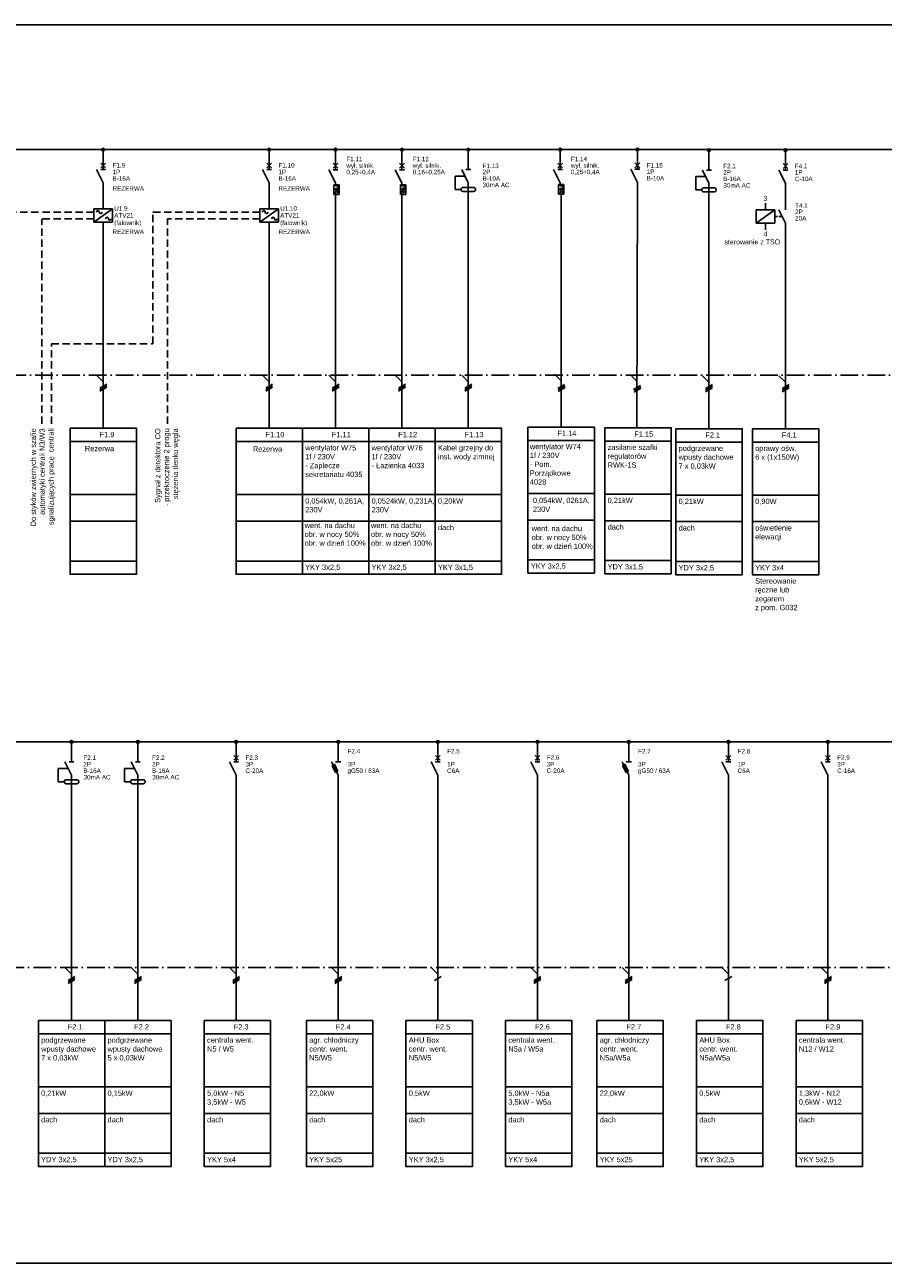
# Model space of a CAD drawing. Header units: centimetres. Extents: x -4250 to -484, y 169 to 6592.
# Tile 130 of 178: x -2131 to -1840, y 5296 to 5716. Entities that reach past the tile are written whole.
import ezdxf

# ---------------------------------------------------------------- set-up
doc = ezdxf.new("R2010")
doc.units = ezdxf.units.CM
for name, pattern in [('ACAD_ISO10W100', [18, 12, -3, 0, -3]), ('DASHED', [19.05, 12.7, -6.35]), ('DISCONTINU2', [0.375, 0.25, -0.125])]:
    doc.linetypes.add(name, pattern=pattern)
doc.layers.add('1', color=7, linetype='Continuous')
doc.styles.add('ARIAL', font='arial.ttf')

msp = doc.modelspace()

# ---------------------------------------------------------------- linework, layer by layer
msp.add_line((-2478.7835, 5716.3289), (-1172.7846, 5716.3289))
at = {"linetype": 'DISCONTINU2', "ltscale": 10}
for p, q in [((-2125.5479, 5581.0077), (-2125.5479, 5650.4837)), ((-2087.8168, 5608.147), (-2087.8168, 5652.7337)), ((-2082.9536, 5581.0077), (-2082.9536, 5650.4837)), ((-2122.2378, 5581.0077), (-2122.2378, 5608.147))]:
    msp.add_line(p, q, dxfattribs=at)
for points in [[(-2107.823, 5652.7337), (-2139.2036, 5652.7337)], [(-2107.823, 5650.4837), (-2125.5479, 5650.4837)], [(-2051.573, 5652.7337), (-2087.8168, 5652.7337)], [(-2051.573, 5650.4837), (-2082.9536, 5650.4837)], [(-2122.2378, 5608.147), (-2087.8168, 5608.147)]]:
    msp.add_lwpolyline(points, dxfattribs=at)
at = {"linetype": 'ACAD_ISO10W100', "ltscale": 0.5}
for points in [[(-2391.643, 5597.4828), (-1531.8304, 5597.4828)], [(-2383.1778, 5396.625), (-1946.0024, 5396.625)], [(-1946.0024, 5396.625), (-1448.3151, 5396.625)]]:
    msp.add_lwpolyline(points, dxfattribs=at)
at = {"color": 4}
for points in [[(-2115.923, 5579.4738), (-2093.423, 5579.4738), (-2093.423, 5574.9738), (-2115.923, 5574.9738), (-2115.923, 5579.4738)], [(-2059.673, 5579.4738), (-2037.173, 5579.4738), (-2037.173, 5574.9738), (-2059.673, 5574.9738), (-2059.673, 5579.4738)], [(-1910.595, 5579.3166), (-1888.095, 5579.3166), (-1888.095, 5574.8166), (-1910.595, 5574.8166), (-1910.595, 5579.3166)], [(-1884.6358, 5579.3166), (-1862.1358, 5579.3166), (-1862.1358, 5574.8166), (-1884.6358, 5574.8166), (-1884.6358, 5579.3166)], [(-2115.923, 5574.9738), (-2093.423, 5574.9738), (-2093.423, 5556.9738), (-2115.923, 5556.9738), (-2115.923, 5574.9738)], [(-2059.673, 5574.9738), (-2037.173, 5574.9738), (-2037.173, 5556.9738), (-2059.673, 5556.9738), (-2059.673, 5574.9738)], [(-1910.595, 5574.8166), (-1888.095, 5574.8166), (-1888.095, 5556.8166), (-1910.595, 5556.8166), (-1910.595, 5574.8166)], [(-1884.6358, 5574.8166), (-1862.1358, 5574.8166), (-1862.1358, 5556.8166), (-1884.6358, 5556.8166), (-1884.6358, 5574.8166)], [(-2115.923, 5556.9738), (-2093.423, 5556.9738), (-2093.423, 5547.9738), (-2115.923, 5547.9738), (-2115.923, 5556.9738)], [(-2059.673, 5556.9738), (-2037.173, 5556.9738), (-2037.173, 5547.9738), (-2059.673, 5547.9738), (-2059.673, 5556.9738)], [(-1910.595, 5556.8166), (-1888.095, 5556.8166), (-1888.095, 5547.8166), (-1910.595, 5547.8166), (-1910.595, 5556.8166)], [(-1884.6358, 5556.8166), (-1862.1358, 5556.8166), (-1862.1358, 5547.8166), (-1884.6358, 5547.8166), (-1884.6358, 5556.8166)], [(-2115.923, 5547.9738), (-2093.423, 5547.9738), (-2093.423, 5534.4738), (-2115.923, 5534.4738), (-2115.923, 5547.9738)], [(-2059.673, 5547.9738), (-2037.173, 5547.9738), (-2037.173, 5534.4738), (-2059.673, 5534.4738), (-2059.673, 5547.9738)], [(-1910.595, 5547.8166), (-1888.095, 5547.8166), (-1888.095, 5534.3166), (-1910.595, 5534.3166), (-1910.595, 5547.8166)], [(-1884.6358, 5547.8166), (-1862.1358, 5547.8166), (-1862.1358, 5534.3166), (-1884.6358, 5534.3166), (-1884.6358, 5547.8166)], [(-2115.923, 5534.4738), (-2093.423, 5534.4738), (-2093.423, 5529.9738), (-2115.923, 5529.9738), (-2115.923, 5534.4738)], [(-2059.673, 5534.4738), (-2037.173, 5534.4738), (-2037.173, 5529.9738), (-2059.673, 5529.9738), (-2059.673, 5534.4738)], [(-1910.595, 5534.3166), (-1888.095, 5534.3166), (-1888.095, 5529.8166), (-1910.595, 5529.8166), (-1910.595, 5534.3166)], [(-1884.6358, 5534.3166), (-1862.1358, 5534.3166), (-1862.1358, 5529.8166), (-1884.6358, 5529.8166), (-1884.6358, 5534.3166)], [(-2126.6778, 5378.616), (-2104.1778, 5378.616), (-2104.1778, 5374.116), (-2126.6778, 5374.116), (-2126.6778, 5378.616)], [(-2104.1778, 5378.616), (-2081.6778, 5378.616), (-2081.6778, 5374.116), (-2104.1778, 5374.116), (-2104.1778, 5378.616)], [(-2070.4278, 5378.616), (-2047.9278, 5378.616), (-2047.9278, 5374.116), (-2070.4278, 5374.116), (-2070.4278, 5378.616)], [(-1968.3077, 5378.616), (-1945.8077, 5378.616), (-1945.8077, 5374.116), (-1968.3077, 5374.116), (-1968.3077, 5378.616)], [(-1869.8306, 5378.616), (-1847.3306, 5378.616), (-1847.3306, 5374.116), (-1869.8306, 5374.116), (-1869.8306, 5378.616)], [(-2126.6778, 5374.116), (-2104.1778, 5374.116), (-2104.1778, 5356.116), (-2126.6778, 5356.116), (-2126.6778, 5374.116)], [(-2104.1778, 5374.116), (-2081.6778, 5374.116), (-2081.6778, 5356.116), (-2104.1778, 5356.116), (-2104.1778, 5374.116)], [(-2070.4278, 5374.116), (-2047.9278, 5374.116), (-2047.9278, 5356.116), (-2070.4278, 5356.116), (-2070.4278, 5374.116)], [(-1968.3077, 5374.116), (-1945.8077, 5374.116), (-1945.8077, 5356.116), (-1968.3077, 5356.116), (-1968.3077, 5374.116)], [(-1869.8306, 5374.116), (-1847.3306, 5374.116), (-1847.3306, 5356.116), (-1869.8306, 5356.116), (-1869.8306, 5374.116)], [(-2126.6778, 5356.116), (-2104.1778, 5356.116), (-2104.1778, 5347.116), (-2126.6778, 5347.116), (-2126.6778, 5356.116)], [(-2104.1778, 5356.116), (-2081.6778, 5356.116), (-2081.6778, 5347.116), (-2104.1778, 5347.116), (-2104.1778, 5356.116)], [(-2070.4278, 5356.116), (-2047.9278, 5356.116), (-2047.9278, 5347.116), (-2070.4278, 5347.116), (-2070.4278, 5356.116)], [(-1968.3077, 5356.116), (-1945.8077, 5356.116), (-1945.8077, 5347.116), (-1968.3077, 5347.116), (-1968.3077, 5356.116)], [(-1869.8306, 5356.116), (-1847.3306, 5356.116), (-1847.3306, 5347.116), (-1869.8306, 5347.116), (-1869.8306, 5356.116)], [(-2126.6778, 5347.116), (-2104.1778, 5347.116), (-2104.1778, 5333.616), (-2126.6778, 5333.616), (-2126.6778, 5347.116)], [(-2104.1778, 5347.116), (-2081.6778, 5347.116), (-2081.6778, 5333.616), (-2104.1778, 5333.616), (-2104.1778, 5347.116)], [(-2070.4278, 5347.116), (-2047.9278, 5347.116), (-2047.9278, 5333.616), (-2070.4278, 5333.616), (-2070.4278, 5347.116)], [(-1968.3077, 5347.116), (-1945.8077, 5347.116), (-1945.8077, 5333.616), (-1968.3077, 5333.616), (-1968.3077, 5347.116)], [(-1869.8306, 5347.116), (-1847.3306, 5347.116), (-1847.3306, 5333.616), (-1869.8306, 5333.616), (-1869.8306, 5347.116)], [(-2126.6778, 5333.616), (-2104.1778, 5333.616), (-2104.1778, 5329.116), (-2126.6778, 5329.116), (-2126.6778, 5333.616)], [(-2104.1778, 5333.616), (-2081.6778, 5333.616), (-2081.6778, 5329.116), (-2104.1778, 5329.116), (-2104.1778, 5333.616)], [(-2070.4278, 5333.616), (-2047.9278, 5333.616), (-2047.9278, 5329.116), (-2070.4278, 5329.116), (-2070.4278, 5333.616)], [(-1968.3077, 5333.616), (-1945.8077, 5333.616), (-1945.8077, 5329.116), (-1968.3077, 5329.116), (-1968.3077, 5333.616)], [(-1869.8306, 5333.616), (-1847.3306, 5333.616), (-1847.3306, 5329.116), (-1869.8306, 5329.116), (-1869.8306, 5333.616)]]:
    msp.add_lwpolyline(points, dxfattribs=at)
at = {"color": 3}
for points in [[(-2037.173, 5579.4738), (-2014.673, 5579.4738), (-2014.673, 5574.9738), (-2037.173, 5574.9738), (-2037.173, 5579.4738)], [(-2014.673, 5579.4738), (-1992.173, 5579.4738), (-1992.173, 5574.9738), (-2014.673, 5574.9738), (-2014.673, 5579.4738)], [(-1960.6971, 5579.8551), (-1938.1971, 5579.8551), (-1938.1971, 5575.3551), (-1960.6971, 5575.3551), (-1960.6971, 5579.8551)], [(-1934.6596, 5579.6414), (-1912.1596, 5579.6414), (-1912.1596, 5575.1414), (-1934.6596, 5575.1414), (-1934.6596, 5579.6414)], [(-2037.173, 5574.9738), (-2014.673, 5574.9738), (-2014.673, 5556.9738), (-2037.173, 5556.9738), (-2037.173, 5574.9738)], [(-2014.673, 5574.9738), (-1992.173, 5574.9738), (-1992.173, 5556.9738), (-2014.673, 5556.9738), (-2014.673, 5574.9738)], [(-1960.6971, 5575.3551), (-1938.1971, 5575.3551), (-1938.1971, 5557.3551), (-1960.6971, 5557.3551), (-1960.6971, 5575.3551)], [(-1934.6596, 5575.1414), (-1912.1596, 5575.1414), (-1912.1596, 5557.1414), (-1934.6596, 5557.1414), (-1934.6596, 5575.1414)], [(-2037.173, 5556.9738), (-2014.673, 5556.9738), (-2014.673, 5547.9738), (-2037.173, 5547.9738), (-2037.173, 5556.9738)], [(-2014.673, 5556.9738), (-1992.173, 5556.9738), (-1992.173, 5547.9738), (-2014.673, 5547.9738), (-2014.673, 5556.9738)], [(-1960.6971, 5557.3551), (-1938.1971, 5557.3551), (-1938.1971, 5548.3551), (-1960.6971, 5548.3551), (-1960.6971, 5557.3551)], [(-1934.6596, 5557.1414), (-1912.1596, 5557.1414), (-1912.1596, 5548.1414), (-1934.6596, 5548.1414), (-1934.6596, 5557.1414)], [(-1960.6971, 5548.3551), (-1938.1971, 5548.3551), (-1938.1971, 5534.8551), (-1960.6971, 5534.8551), (-1960.6971, 5548.3551)], [(-2037.173, 5547.9738), (-2014.673, 5547.9738), (-2014.673, 5534.4738), (-2037.173, 5534.4738), (-2037.173, 5547.9738)], [(-2014.673, 5547.9738), (-1992.173, 5547.9738), (-1992.173, 5534.4738), (-2014.673, 5534.4738), (-2014.673, 5547.9738)], [(-1934.6596, 5548.1414), (-1912.1596, 5548.1414), (-1912.1596, 5534.6414), (-1934.6596, 5534.6414), (-1934.6596, 5548.1414)], [(-2037.173, 5534.4738), (-2014.673, 5534.4738), (-2014.673, 5529.9738), (-2037.173, 5529.9738), (-2037.173, 5534.4738)], [(-2014.673, 5534.4738), (-1992.173, 5534.4738), (-1992.173, 5529.9738), (-2014.673, 5529.9738), (-2014.673, 5534.4738)], [(-1960.6971, 5534.8551), (-1938.1971, 5534.8551), (-1938.1971, 5530.3551), (-1960.6971, 5530.3551), (-1960.6971, 5534.8551)], [(-1934.6596, 5534.6414), (-1912.1596, 5534.6414), (-1912.1596, 5530.1414), (-1934.6596, 5530.1414), (-1934.6596, 5534.6414)]]:
    msp.add_lwpolyline(points, dxfattribs=at)
at = {"color": 1}
for points in [[(-1992.173, 5579.4738), (-1969.673, 5579.4738), (-1969.673, 5574.9738), (-1992.173, 5574.9738), (-1992.173, 5579.4738)], [(-1992.173, 5574.9738), (-1969.673, 5574.9738), (-1969.673, 5556.9738), (-1992.173, 5556.9738), (-1992.173, 5574.9738)], [(-1992.173, 5556.9738), (-1969.673, 5556.9738), (-1969.673, 5547.9738), (-1992.173, 5547.9738), (-1992.173, 5556.9738)], [(-1992.173, 5547.9738), (-1969.673, 5547.9738), (-1969.673, 5534.4738), (-1992.173, 5534.4738), (-1992.173, 5547.9738)], [(-1992.173, 5534.4738), (-1969.673, 5534.4738), (-1969.673, 5529.9738), (-1992.173, 5529.9738), (-1992.173, 5534.4738)], [(-2035.8077, 5378.616), (-2013.3077, 5378.616), (-2013.3077, 5374.116), (-2035.8077, 5374.116), (-2035.8077, 5378.616)], [(-2002.0577, 5378.616), (-1979.5577, 5378.616), (-1979.5577, 5374.116), (-2002.0577, 5374.116), (-2002.0577, 5378.616)], [(-1937.3306, 5378.616), (-1914.8306, 5378.616), (-1914.8306, 5374.116), (-1937.3306, 5374.116), (-1937.3306, 5378.616)], [(-1903.5806, 5378.616), (-1881.0806, 5378.616), (-1881.0806, 5374.116), (-1903.5806, 5374.116), (-1903.5806, 5378.616)], [(-2035.8077, 5374.116), (-2013.3077, 5374.116), (-2013.3077, 5356.116), (-2035.8077, 5356.116), (-2035.8077, 5374.116)], [(-2002.0577, 5374.116), (-1979.5577, 5374.116), (-1979.5577, 5356.116), (-2002.0577, 5356.116), (-2002.0577, 5374.116)], [(-1937.3306, 5374.116), (-1914.8306, 5374.116), (-1914.8306, 5356.116), (-1937.3306, 5356.116), (-1937.3306, 5374.116)], [(-1903.5806, 5374.116), (-1881.0806, 5374.116), (-1881.0806, 5356.116), (-1903.5806, 5356.116), (-1903.5806, 5374.116)], [(-2035.8077, 5356.116), (-2013.3077, 5356.116), (-2013.3077, 5347.116), (-2035.8077, 5347.116), (-2035.8077, 5356.116)], [(-2002.0577, 5356.116), (-1979.5577, 5356.116), (-1979.5577, 5347.116), (-2002.0577, 5347.116), (-2002.0577, 5356.116)], [(-1937.3306, 5356.116), (-1914.8306, 5356.116), (-1914.8306, 5347.116), (-1937.3306, 5347.116), (-1937.3306, 5356.116)], [(-1903.5806, 5356.116), (-1881.0806, 5356.116), (-1881.0806, 5347.116), (-1903.5806, 5347.116), (-1903.5806, 5356.116)], [(-2035.8077, 5347.116), (-2013.3077, 5347.116), (-2013.3077, 5333.616), (-2035.8077, 5333.616), (-2035.8077, 5347.116)], [(-2002.0577, 5347.116), (-1979.5577, 5347.116), (-1979.5577, 5333.616), (-2002.0577, 5333.616), (-2002.0577, 5347.116)], [(-1937.3306, 5347.116), (-1914.8306, 5347.116), (-1914.8306, 5333.616), (-1937.3306, 5333.616), (-1937.3306, 5347.116)], [(-1903.5806, 5347.116), (-1881.0806, 5347.116), (-1881.0806, 5333.616), (-1903.5806, 5333.616), (-1903.5806, 5347.116)], [(-2035.8077, 5333.616), (-2013.3077, 5333.616), (-2013.3077, 5329.116), (-2035.8077, 5329.116), (-2035.8077, 5333.616)], [(-2002.0577, 5333.616), (-1979.5577, 5333.616), (-1979.5577, 5329.116), (-2002.0577, 5329.116), (-2002.0577, 5333.616)], [(-1937.3306, 5333.616), (-1914.8306, 5333.616), (-1914.8306, 5329.116), (-1937.3306, 5329.116), (-1937.3306, 5333.616)], [(-1903.5806, 5333.616), (-1881.0806, 5333.616), (-1881.0806, 5329.116), (-1903.5806, 5329.116), (-1903.5806, 5333.616)]]:
    msp.add_lwpolyline(points, dxfattribs=at)
at = {"layer": '1'}
for p, q in [((-2446.1723, 5673.9828), (-1531.8304, 5673.9828)), ((-1980.923, 5658.2328), (-1980.923, 5579.4738)), ((-1949.4471, 5658.6141), (-1949.4471, 5579.8551)), ((-1899.345, 5658.0756), (-1899.345, 5579.3166)), ((-2107.823, 5653.8587), (-2101.523, 5653.8587)), ((-2107.823, 5653.8587), (-2107.823, 5649.3587)), ((-2101.523, 5653.8587), (-2101.523, 5649.3587)), ((-2051.573, 5653.8587), (-2045.273, 5653.8587)), ((-2051.573, 5653.8587), (-2051.573, 5649.3587)), ((-2045.273, 5653.8587), (-2045.273, 5649.3587)), ((-2025.923, 5655.9378), (-2025.923, 5579.4738)), ((-2003.423, 5655.9378), (-2003.423, 5579.4738)), ((-2107.823, 5649.3587), (-2101.523, 5649.3587)), ((-2104.673, 5649.3587), (-2104.673, 5579.4738)), ((-2051.573, 5649.3587), (-2045.273, 5649.3587)), ((-2048.423, 5649.3587), (-2048.423, 5579.4738)), ((-1873.3858, 5644.5756), (-1873.3858, 5579.3166)), ((-2106.923, 5597.4828), (-2104.673, 5595.2328)), ((-2105.843, 5593.1178), (-2103.503, 5594.4678)), ((-2050.673, 5597.4828), (-2048.423, 5595.2328)), ((-2049.593, 5593.1178), (-2047.253, 5594.4678)), ((-2028.173, 5597.4828), (-2025.923, 5595.2328)), ((-2027.093, 5593.1178), (-2024.753, 5594.4678)), ((-2005.673, 5597.4828), (-2003.423, 5595.2328)), ((-2004.593, 5593.1178), (-2002.253, 5594.4678)), ((-1983.173, 5597.4828), (-1980.923, 5595.2328)), ((-1982.093, 5593.1178), (-1979.753, 5594.4678)), ((-1951.6971, 5597.8641), (-1949.4471, 5595.6141)), ((-1925.9846, 5597.588), (-1923.7346, 5595.338)), ((-1901.595, 5597.3256), (-1899.345, 5595.0756)), ((-1875.6358, 5597.3256), (-1873.3858, 5595.0756)), ((-2105.843, 5592.5778), (-2103.503, 5593.9278)), ((-2105.843, 5592.0378), (-2103.503, 5593.3878)), ((-2049.593, 5592.5778), (-2047.253, 5593.9278)), ((-2049.593, 5592.0378), (-2047.253, 5593.3878)), ((-2027.093, 5592.5778), (-2024.753, 5593.9278)), ((-2027.093, 5592.0378), (-2024.753, 5593.3878)), ((-2004.593, 5592.5778), (-2002.253, 5593.9278)), ((-2004.593, 5592.0378), (-2002.253, 5593.3878)), ((-1982.093, 5592.5778), (-1979.753, 5593.9278)), ((-1982.093, 5592.0378), (-1979.753, 5593.3878)), ((-1950.6171, 5592.9591), (-1948.2771, 5594.3091)), ((-1950.4419, 5592.5201), (-1948.1019, 5593.8701)), ((-1950.4419, 5591.9801), (-1948.1019, 5593.3301)), ((-1924.9046, 5592.683), (-1922.5646, 5594.033)), ((-1924.7294, 5592.244), (-1922.3894, 5593.594)), ((-1924.7294, 5591.704), (-1922.3894, 5593.054)), ((-1900.515, 5592.9606), (-1898.175, 5594.3106)), ((-1900.515, 5592.4206), (-1898.175, 5593.7706)), ((-1900.515, 5591.8806), (-1898.175, 5593.2306)), ((-1874.5558, 5592.9606), (-1872.2158, 5594.3106)), ((-1874.5558, 5592.4206), (-1872.2158, 5593.7706)), ((-1874.5558, 5591.8806), (-1872.2158, 5593.2306)), ((-2441.2205, 5473.125), (-1943.8146, 5473.125)), ((-1943.8146, 5473.125), (-1448.3151, 5473.125)), ((-2115.4278, 5457.375), (-2115.4278, 5378.616)), ((-2092.9278, 5457.375), (-2092.9278, 5378.616)), ((-2059.6278, 5457.375), (-2059.6278, 5378.616)), ((-1957.5077, 5457.375), (-1957.5077, 5378.616)), ((-1859.0306, 5457.375), (-1859.0306, 5378.616)), ((-2117.6778, 5396.625), (-2115.4278, 5394.375)), ((-2116.5978, 5392.26), (-2114.2578, 5393.61)), ((-2116.5978, 5391.72), (-2114.2578, 5393.07)), ((-2095.1778, 5396.625), (-2092.9278, 5394.375)), ((-2094.0978, 5392.26), (-2091.7578, 5393.61)), ((-2094.0978, 5391.72), (-2091.7578, 5393.07)), ((-2061.8778, 5396.625), (-2059.6278, 5394.375)), ((-2060.7978, 5392.26), (-2058.4578, 5393.61)), ((-2060.7978, 5391.72), (-2058.4578, 5393.07)), ((-1959.7577, 5396.625), (-1957.5077, 5394.375)), ((-1958.6777, 5392.26), (-1956.3377, 5393.61)), ((-1958.6777, 5391.72), (-1956.3377, 5393.07)), ((-1861.2806, 5396.625), (-1859.0306, 5394.375)), ((-1860.2006, 5392.26), (-1857.8606, 5393.61)), ((-1860.2006, 5391.72), (-1857.8606, 5393.07)), ((-2116.5978, 5391.18), (-2114.2578, 5392.53)), ((-2094.0978, 5391.18), (-2091.7578, 5392.53)), ((-2060.7978, 5391.18), (-2058.4578, 5392.53)), ((-1958.6777, 5391.18), (-1956.3377, 5392.53)), ((-1860.2006, 5391.18), (-1857.8606, 5392.53)), ((-2478.7835, 5296.3289), (-1172.7846, 5296.3289))]:
    msp.add_line(p, q, dxfattribs=at)
at = {"layer": '1', "color": 3}
for p, q in [((-2104.673, 5673.9828), (-2104.673, 5671.6878)), ((-2104.673, 5671.7328), (-2104.673, 5667.2328)), ((-2048.423, 5673.9828), (-2048.423, 5671.6878)), ((-2048.423, 5671.7328), (-2048.423, 5667.2328)), ((-2025.923, 5673.9828), (-2025.923, 5671.6878)), ((-2025.923, 5671.6878), (-2025.923, 5667.1878)), ((-2003.423, 5673.9828), (-2003.423, 5671.6878)), ((-2003.423, 5671.6878), (-2003.423, 5667.1878)), ((-1949.7937, 5674.0254), (-1949.7937, 5671.7304)), ((-1949.7937, 5671.7304), (-1949.7937, 5667.2304)), ((-1923.6201, 5674.0566), (-1923.6201, 5671.7616)), ((-1923.6201, 5671.8066), (-1923.6201, 5667.3066)), ((-1899.345, 5673.8256), (-1899.345, 5671.5306)), ((-1899.345, 5671.5756), (-1899.345, 5667.0756)), ((-1873.3858, 5673.8256), (-1873.3858, 5671.5306)), ((-1873.3858, 5671.5756), (-1873.3858, 5667.0756)), ((-2104.673, 5662.7328), (-2106.923, 5667.2328)), ((-2105.483, 5667.7728), (-2103.863, 5669.3928)), ((-2103.863, 5667.7728), (-2105.483, 5669.3928)), ((-2103.863, 5667.2328), (-2105.483, 5667.2328)), ((-2048.423, 5662.7328), (-2050.673, 5667.2328)), ((-2047.613, 5667.7728), (-2049.233, 5669.3928)), ((-2049.233, 5667.7728), (-2047.613, 5669.3928)), ((-2047.613, 5667.2328), (-2049.233, 5667.2328)), ((-2025.923, 5662.6878), (-2028.173, 5667.1878)), ((-2026.733, 5667.7278), (-2025.113, 5669.3478)), ((-2025.113, 5667.7278), (-2026.733, 5669.3478)), ((-2025.113, 5667.1878), (-2026.733, 5667.1878)), ((-2003.423, 5662.6878), (-2005.673, 5667.1878)), ((-2002.613, 5667.7278), (-2004.233, 5669.3478)), ((-2004.233, 5667.7278), (-2002.613, 5669.3478)), ((-2002.613, 5667.1878), (-2004.233, 5667.1878)), ((-1949.7937, 5662.7304), (-1952.0437, 5667.2304)), ((-1948.9837, 5667.7704), (-1950.6037, 5669.3904)), ((-1950.6037, 5667.7704), (-1948.9837, 5669.3904)), ((-1948.9837, 5667.2304), (-1950.6037, 5667.2304)), ((-1923.6201, 5662.8066), (-1925.8701, 5667.3066)), ((-1922.8101, 5667.8466), (-1924.4301, 5669.4666)), ((-1924.4301, 5667.8466), (-1922.8101, 5669.4666)), ((-1922.8101, 5667.3066), (-1924.4301, 5667.3066)), ((-1899.345, 5662.5756), (-1901.595, 5667.0756)), ((-1900.155, 5667.0756), (-1898.535, 5667.0756)), ((-1873.3858, 5662.5756), (-1875.6358, 5667.0756)), ((-1872.5758, 5667.6156), (-1874.1958, 5669.2356)), ((-1874.1958, 5667.6156), (-1872.5758, 5669.2356)), ((-1872.5758, 5667.0756), (-1874.1958, 5667.0756)), ((-2104.673, 5662.7328), (-2104.673, 5653.8587)), ((-2048.423, 5662.7328), (-2048.423, 5653.8587)), ((-2026.463, 5662.0578), (-2024.663, 5662.0578)), ((-2026.463, 5662.0578), (-2026.463, 5658.8178)), ((-2025.923, 5662.6878), (-2025.923, 5661.6978)), ((-2025.923, 5661.6978), (-2025.023, 5661.6978)), ((-2025.023, 5661.6978), (-2025.023, 5660.7978)), ((-2024.663, 5662.0578), (-2024.663, 5658.8178)), ((-2003.963, 5662.0578), (-2003.963, 5658.8178)), ((-2003.963, 5662.0578), (-2002.163, 5662.0578)), ((-2003.423, 5662.6878), (-2003.423, 5661.6978)), ((-2003.423, 5661.6978), (-2002.523, 5661.6978)), ((-2002.523, 5661.6978), (-2002.523, 5660.7978)), ((-2002.163, 5662.0578), (-2002.163, 5658.8178)), ((-1950.3337, 5662.1004), (-1948.5337, 5662.1004)), ((-1950.3166, 5662.119), (-1950.3166, 5658.879)), ((-1950.3166, 5662.119), (-1948.5166, 5662.119)), ((-1949.7937, 5662.7304), (-1949.7937, 5661.7404)), ((-1949.7937, 5661.7404), (-1948.8937, 5661.7404)), ((-1948.8937, 5661.7404), (-1948.8937, 5660.8404)), ((-1948.5166, 5662.119), (-1948.5166, 5658.879)), ((-1923.6184, 5662.8208), (-1923.7589, 5579.9545)), ((-1903.845, 5664.8256), (-1903.845, 5660.3256)), ((-1900.47, 5664.8256), (-1903.845, 5664.8256)), ((-1899.345, 5662.5756), (-1899.345, 5658.0756)), ((-1873.3858, 5662.5756), (-1873.3858, 5658.0756)), ((-2026.463, 5660.4378), (-2024.663, 5660.4378)), ((-2026.463, 5658.8178), (-2024.663, 5658.8178)), ((-2026.058, 5659.2678), (-2025.788, 5659.2678)), ((-2025.923, 5660.7978), (-2025.023, 5660.7978)), ((-2025.923, 5660.7978), (-2025.923, 5660.4378)), ((-2025.923, 5659.9878), (-2025.662, 5659.9878)), ((-2025.797, 5659.9878), (-2025.923, 5659.2678)), ((-2025.923, 5658.8178), (-2025.923, 5658.1878)), ((-2025.923, 5658.2328), (-2025.923, 5655.9378)), ((-2025.482, 5659.9878), (-2024.942, 5659.6278)), ((-2024.942, 5659.6278), (-2025.482, 5659.2678)), ((-2003.963, 5660.4378), (-2002.163, 5660.4378)), ((-2003.963, 5658.8178), (-2002.163, 5658.8178)), ((-2003.558, 5659.2678), (-2003.288, 5659.2678)), ((-2003.423, 5660.7978), (-2003.423, 5660.4378)), ((-2003.423, 5660.7978), (-2002.523, 5660.7978)), ((-2003.297, 5659.9878), (-2003.423, 5659.2678)), ((-2003.423, 5659.9878), (-2003.162, 5659.9878)), ((-2003.423, 5658.8178), (-2003.423, 5658.1878)), ((-2003.423, 5658.2328), (-2003.423, 5655.9378)), ((-2002.982, 5659.9878), (-2002.442, 5659.6278)), ((-2002.442, 5659.6278), (-2002.982, 5659.2678)), ((-1950.3337, 5660.4804), (-1948.5337, 5660.4804)), ((-1950.3166, 5658.879), (-1948.5166, 5658.879)), ((-1949.9287, 5659.3104), (-1949.6587, 5659.3104)), ((-1949.7937, 5660.8404), (-1948.8937, 5660.8404)), ((-1949.7937, 5660.8404), (-1949.7937, 5660.4804)), ((-1949.6677, 5660.0304), (-1949.7937, 5659.3104)), ((-1949.7937, 5660.0304), (-1949.5327, 5660.0304)), ((-1949.3527, 5660.0304), (-1948.8127, 5659.6704)), ((-1948.8127, 5659.6704), (-1949.3527, 5659.3104)), ((-1903.845, 5660.3256), (-1901.82, 5660.3256)), ((-1897.545, 5661.0006), (-1901.145, 5661.0006)), ((-1901.145, 5659.6506), (-1897.545, 5659.6506)), ((-2115.4278, 5473.125), (-2115.4278, 5470.83)), ((-2115.4278, 5473.125), (-2115.4278, 5470.83)), ((-2092.9278, 5473.125), (-2092.9278, 5470.83)), ((-2092.9278, 5473.125), (-2092.9278, 5470.83)), ((-2059.6278, 5473.125), (-2059.6278, 5470.83)), ((-1957.5077, 5473.125), (-1957.5077, 5470.83)), ((-1859.0306, 5473.125), (-1859.0306, 5470.83)), ((-2115.4278, 5470.875), (-2115.4278, 5466.375)), ((-2092.9278, 5470.875), (-2092.9278, 5466.375)), ((-2060.4378, 5466.915), (-2058.8178, 5468.535)), ((-2058.8178, 5466.915), (-2060.4378, 5468.535)), ((-2059.6278, 5470.875), (-2059.6278, 5466.375)), ((-1956.6977, 5466.915), (-1958.3177, 5468.535)), ((-1958.3177, 5466.915), (-1956.6977, 5468.535)), ((-1957.5077, 5470.875), (-1957.5077, 5466.375)), ((-1859.8406, 5466.915), (-1858.2206, 5468.535)), ((-1858.2206, 5466.915), (-1859.8406, 5468.535)), ((-1859.0306, 5470.875), (-1859.0306, 5466.375)), ((-2115.4278, 5461.875), (-2117.6778, 5466.375)), ((-2116.2378, 5466.375), (-2114.6178, 5466.375)), ((-2092.9278, 5461.875), (-2095.1778, 5466.375)), ((-2093.7378, 5466.375), (-2092.1178, 5466.375)), ((-2059.6278, 5461.875), (-2061.8778, 5466.375)), ((-2058.8178, 5466.375), (-2060.4378, 5466.375)), ((-1957.5077, 5461.875), (-1959.7577, 5466.375)), ((-1956.6977, 5466.375), (-1958.3177, 5466.375)), ((-1859.0306, 5461.875), (-1861.2806, 5466.375)), ((-1858.2206, 5466.375), (-1859.8406, 5466.375)), ((-2119.9278, 5464.125), (-2119.9278, 5459.625)), ((-2116.5528, 5464.125), (-2119.9278, 5464.125)), ((-2113.6278, 5460.3), (-2117.2278, 5460.3)), ((-2115.4278, 5461.875), (-2115.4278, 5457.375)), ((-2097.4278, 5464.125), (-2097.4278, 5459.625)), ((-2094.0528, 5464.125), (-2097.4278, 5464.125)), ((-2091.1278, 5460.3), (-2094.7278, 5460.3)), ((-2092.9278, 5461.875), (-2092.9278, 5457.375)), ((-2059.6278, 5461.875), (-2059.6278, 5457.375)), ((-1957.5077, 5461.875), (-1957.5077, 5457.375)), ((-1859.0306, 5461.875), (-1859.0306, 5457.375)), ((-2119.9278, 5459.625), (-2117.9028, 5459.625)), ((-2117.2278, 5458.95), (-2113.6278, 5458.95)), ((-2097.4278, 5459.625), (-2095.4028, 5459.625)), ((-2094.7278, 5458.95), (-2091.1278, 5458.95))]:
    msp.add_line(p, q, dxfattribs=at)
at = {"layer": '1', "color": 4}
for p, q in [((-1980.923, 5673.9828), (-1980.923, 5671.6878)), ((-1980.923, 5673.9828), (-1980.923, 5671.6878)), ((-1980.923, 5671.7328), (-1980.923, 5667.2328)), ((-1980.923, 5662.7328), (-1983.173, 5667.2328)), ((-1981.733, 5667.2328), (-1980.113, 5667.2328)), ((-1985.423, 5664.9828), (-1985.423, 5660.4828)), ((-1982.048, 5664.9828), (-1985.423, 5664.9828)), ((-1980.923, 5662.7328), (-1980.923, 5658.2328)), ((-1985.423, 5660.4828), (-1983.398, 5660.4828)), ((-1979.123, 5661.1578), (-1982.723, 5661.1578)), ((-1982.723, 5659.8078), (-1979.123, 5659.8078))]:
    msp.add_line(p, q, dxfattribs=at)
at = {"layer": '1', "color": 2}
msp.add_line((-1873.3858, 5662.5756), (-1873.3858, 5658.0756), dxfattribs=at)
at = {"layer": '1', "color": 42}
for p, q in [((-1873.3858, 5658.0756), (-1873.3858, 5653.5756)), ((-1883.3308, 5653.5756), (-1883.3308, 5649.0756)), ((-1883.3308, 5653.5756), (-1877.0308, 5653.5756)), ((-1880.1808, 5653.5756), (-1880.1808, 5655.8256)), ((-1877.0308, 5653.5756), (-1877.0308, 5649.0756)), ((-1873.3858, 5649.0756), (-1875.6358, 5653.5756)), ((-1883.3308, 5649.0756), (-1877.0308, 5649.0756)), ((-1880.1808, 5649.0756), (-1880.1808, 5646.8256)), ((-1873.3858, 5649.0756), (-1873.3858, 5644.5756))]:
    msp.add_line(p, q, dxfattribs=at)
at = {"layer": '1', "color": 1}
for p, q in [((-2025.0077, 5473.125), (-2025.0077, 5470.83)), ((-1991.2577, 5473.125), (-1991.2577, 5470.83)), ((-1926.5306, 5473.125), (-1926.5306, 5470.83)), ((-1892.7806, 5473.125), (-1892.7806, 5470.83)), ((-2025.0077, 5470.875), (-2025.0077, 5466.375)), ((-1992.0677, 5466.915), (-1990.4477, 5468.535)), ((-1990.4477, 5466.915), (-1992.0677, 5468.535)), ((-1991.2577, 5470.875), (-1991.2577, 5466.375)), ((-1926.5306, 5470.875), (-1926.5306, 5466.375)), ((-1893.5906, 5466.915), (-1891.9706, 5468.535)), ((-1891.9706, 5466.915), (-1893.5906, 5468.535)), ((-1892.7806, 5470.875), (-1892.7806, 5466.375)), ((-2025.0077, 5461.875), (-2027.2577, 5466.375)), ((-2027.1317, 5465.124), (-2026.3307, 5465.529)), ((-2025.9257, 5462.712), (-2027.1317, 5465.124)), ((-2025.1247, 5463.117), (-2026.3307, 5465.529)), ((-2024.1077, 5466.375), (-2025.9077, 5466.375)), ((-1991.2577, 5461.875), (-1993.5077, 5466.375)), ((-1990.4477, 5466.375), (-1992.0677, 5466.375)), ((-1926.5306, 5461.875), (-1928.7806, 5466.375)), ((-1928.6546, 5465.124), (-1927.8536, 5465.529)), ((-1927.4486, 5462.712), (-1928.6546, 5465.124)), ((-1926.6476, 5463.117), (-1927.8536, 5465.529)), ((-1925.6306, 5466.375), (-1927.4306, 5466.375)), ((-1892.7806, 5461.875), (-1895.0306, 5466.375)), ((-1891.9706, 5466.375), (-1893.5906, 5466.375)), ((-2025.9257, 5462.712), (-2025.1247, 5463.117)), ((-2025.0077, 5461.875), (-2025.0077, 5457.375)), ((-1991.2577, 5461.875), (-1991.2577, 5426.9955)), ((-1927.4486, 5462.712), (-1926.6476, 5463.117)), ((-1926.5306, 5461.875), (-1926.5306, 5457.375)), ((-1892.7806, 5461.875), (-1892.7806, 5426.9955)), ((-2025.0077, 5457.375), (-2025.0077, 5422.4955)), ((-1926.5306, 5457.375), (-1926.5306, 5422.4955)), ((-1991.2577, 5426.9955), (-1991.2577, 5422.4955)), ((-1892.7806, 5426.9955), (-1892.7806, 5422.4955)), ((-2025.0077, 5422.4955), (-2025.0077, 5378.616)), ((-1991.2577, 5422.4955), (-1991.2577, 5378.616)), ((-1926.5306, 5422.4955), (-1926.5306, 5378.616)), ((-1892.7806, 5422.4955), (-1892.7806, 5378.616)), ((-2027.2577, 5396.625), (-2025.0077, 5394.375)), ((-2026.1777, 5392.26), (-2023.8377, 5393.61)), ((-2026.1777, 5391.72), (-2023.8377, 5393.07)), ((-1993.5077, 5396.625), (-1991.2577, 5394.375)), ((-1992.4277, 5392.26), (-1990.0877, 5393.61)), ((-1928.7806, 5396.625), (-1926.5306, 5394.375)), ((-1927.7006, 5392.26), (-1925.3606, 5393.61)), ((-1927.7006, 5391.72), (-1925.3606, 5393.07)), ((-1895.0306, 5396.625), (-1892.7806, 5394.375)), ((-1893.9506, 5392.26), (-1891.6106, 5393.61)), ((-2026.1777, 5391.18), (-2023.8377, 5392.53)), ((-1927.7006, 5391.18), (-1925.3606, 5392.53))]:
    msp.add_line(p, q, dxfattribs=at)
at = {"layer": '1'}
for points in [[(-2107.823, 5649.3587), (-2101.523, 5653.8587)], [(-2051.573, 5649.3587), (-2045.273, 5653.8587)]]:
    msp.add_lwpolyline(points, dxfattribs=at)
at = {"layer": '1', "color": 42}
msp.add_lwpolyline([(-1883.3308, 5649.0756), (-1877.0308, 5653.5756)], dxfattribs=at)
at = {"layer": '1', "color": 42, "linetype": 'DASHED', "ltscale": 0.07}
msp.add_lwpolyline([(-1877.0308, 5651.3256), (-1874.5108, 5651.3256)], dxfattribs=at)
at = {"layer": '1', "color": 4}
for centre, start, end in [((-1982.723, 5660.4828), 90, 270), ((-1979.123, 5660.4828), 270, 90)]:
    msp.add_arc(centre, 0.675, start, end, dxfattribs=at)
at = {"layer": '1', "color": 3}
for centre, start, end in [((-1901.145, 5660.3256), 90, 270), ((-1897.545, 5660.3256), 270, 90), ((-2117.2278, 5459.625), 90, 270), ((-2113.6278, 5459.625), 270, 90), ((-2094.7278, 5459.625), 90, 270), ((-2091.1278, 5459.625), 270, 90)]:
    msp.add_arc(centre, 0.675, start, end, dxfattribs=at)
at = {"layer": '1', "linetype": 'Continuous'}
for centre, start, end in [((-2106.522, 5652.8035), 0, 180), ((-2050.272, 5652.8035), 0, 180), ((-2105.5444, 5652.8035), 180, 0), ((-2103.372, 5650.5535), 0, 180), ((-2102.3944, 5650.5535), 180, 0), ((-2049.2944, 5652.8035), 180, 0), ((-2047.122, 5650.5535), 0, 180), ((-2046.1444, 5650.5535), 180, 0)]:
    msp.add_arc(centre, 0.4888, start, end, dxfattribs=at)
at = {"layer": 'Defpoints', "color": 3, "linetype": 'Continuous'}
for centre in [(-2104.673, 5673.9828), (-2048.423, 5673.9828), (-2025.923, 5673.9828), (-2003.423, 5673.9828), (-1949.7937, 5674.0254), (-1923.6201, 5674.0566), (-1899.345, 5673.8256), (-1873.3858, 5673.8256), (-2115.4278, 5473.125), (-2092.9278, 5473.125), (-2059.6278, 5473.125), (-1957.5077, 5473.125), (-1859.0306, 5473.125)]:
    msp.add_circle(centre, 0.45, dxfattribs=at)
at = {"layer": 'Defpoints', "color": 4, "linetype": 'Continuous'}
msp.add_circle((-1980.923, 5673.9828), 0.45, dxfattribs=at)
at = {"layer": 'Defpoints', "color": 1, "linetype": 'Continuous'}
for centre in [(-2025.0077, 5473.125), (-1991.2577, 5473.125), (-1926.5306, 5473.125), (-1892.7806, 5473.125)]:
    msp.add_circle(centre, 0.45, dxfattribs=at)

# ---------------------------------------------------------------- texts
at = {"color": 4, "style": 'ARIAL'}
for s, p in [('F1.9', (-2105.942, 5576.4588)), ('F1.10', (-2049.692, 5576.4588)), ('F2.1', (-1900.614, 5576.3016)), ('F4.1', (-1874.6548, 5576.3016)), ('Rezerwa', (-2110.9078, 5571.7047)), ('Rezerwa', (-2053.945, 5571.5706)), ('F2.1', (-2116.6968, 5375.601)), ('F2.2', (-2094.1968, 5375.601)), ('F2.3', (-2060.4468, 5375.601)), ('F2.6', (-1958.3267, 5375.601)), ('F2.9', (-1859.8496, 5375.601))]:
    msp.add_text(s, height=1.8, dxfattribs=at).set_placement(p)
at = {"color": 3, "style": 'ARIAL'}
for s, p in [('F1.11', (-2027.192, 5576.4588)), ('F1.12', (-2004.692, 5576.4588)), ('F1.14', (-1950.7161, 5576.8401)), ('F1.15', (-1924.6786, 5576.6264))]:
    msp.add_text(s, height=1.8, dxfattribs=at).set_placement(p)
at = {"color": 1, "style": 'ARIAL'}
for s, p in [('F1.13', (-1982.192, 5576.4588)), ('F2.4', (-2025.8267, 5375.601)), ('F2.5', (-1992.0767, 5375.601)), ('F2.7', (-1927.3496, 5375.601)), ('F2.8', (-1893.5996, 5375.601))]:
    msp.add_text(s, height=1.8, dxfattribs=at).set_placement(p)
at = {"color": 3, "linetype": 'Continuous', "attachment_point": 1, "style": 'ARIAL'}
for s, insert, char_height, width in [('{\\fArial|b0|i0|c238|p34;ATV21\\P(falownik)}', (-2100.9579, 5652.4699), 1.53, 27.81648), ('{\\fArial|b0|i0|c238|p34;ATV21\\P(falownik)}', (-2044.7079, 5652.4699), 1.53, 27.81648), ('\\fArial|b0|i0|c238|p34;wentylator W75\\P1f / 230V\\P- Zaplecze sekretariatu 4035', (-2036.228, 5573.7588), 1.8, 21.743197), ('\\fArial|b0|i0|c238|p34;wentylator W76\\P1f / 230V\\P- Łazienka 4033', (-2013.728, 5573.7588), 1.8, 21.743197), ('\\fArial|b0|i0|c238|p34;wentylator W74\\P1f / 230V\\P- Pom. Porządkowe 4028', (-1960.0779, 5574.192), 1.8, 19.943886), ('zasilanie szafki regulatorów \\PRWK-1S ', (-1933.7146, 5573.9264), 1.8, 27.81648), ('\\fArial|b0|i0|c238|p34;0,054kW, 0,261A,\\P230V', (-2036.228, 5555.7588), 1.8, 27.81648), ('\\fArial|b0|i0|c238|p34;0,0524kW, 0,231A,\\P230V', (-2013.728, 5555.7588), 1.8, 27.81648), ('\\fArial|b0|i0|c238|p34;0,054kW, 0261A,\\P230V', (-1959.0276, 5555.9304), 1.8, 27.81648), ('{\\fArial|b0|i0|c238|p34;0,21kW}', (-1933.7146, 5555.9264), 1.8, 27.81648), ('{\\fArial|b0|i0|c238|p34;went. na dachu\\Pobr. w nocy 50%\\Pobr. w dzień 100%}', (-2036.4258, 5547.4411), 1.8, 27.81648), ('{\\fArial|b0|i0|c238|p34;went. na dachu\\Pobr. w nocy 50%\\Pobr. w dzień 100%}', (-2013.9258, 5547.4411), 1.8, 27.81648), ('{\\fArial|b0|i0|c238|p34;went. na dachu\\Pobr. w nocy 50%\\Pobr. w dzień 100%}', (-1959.4348, 5546.4018), 1.8, 27.81648), ('{\\fArial|b0|i0|c238|p34;dach}', (-1933.7146, 5546.9264), 1.8, 27.81648), ('\\fArial|b0|i0|c238|p34;YKY 3x2,5', (-2036.228, 5533.2588), 1.8, 27.81648), ('\\fArial|b0|i0|c238|p34;YKY 3x2,5', (-2013.728, 5533.2588), 1.8, 27.81648), ('YKY 3x2,5', (-1959.7521, 5533.6401), 1.8, 27.81648), ('YDY 3x1,5', (-1933.7146, 5533.4264), 1.8, 27.81648)]:
    msp.add_mtext(s, dxfattribs=dict(at, insert=insert, char_height=char_height, width=width))
at = {"color": 7, "linetype": 'Continuous', "char_height": 1.8, "attachment_point": 6, "rotation": 90, "style": 'ARIAL'}
for s, insert, width in [('{\\fArial|b0|i0|c238|p34;Do styków zwiernych w szafie\\Pautomatyki centrali N3/W3\\Psgnalizujących pracę  centrali}', (-2125.1237, 5579.4738), 50.44509), ('{\\fArial|b0|i0|c238|p34;Sygnał z detektora CO\\P- przekroczenie 2 progu stężenia tlenku węgla}', (-2082.9536, 5579.4738), 27.81648)]:
    msp.add_mtext(s, dxfattribs=dict(at, insert=insert, width=width))
at = {"color": 1, "linetype": 'Continuous', "char_height": 1.8, "attachment_point": 1, "style": 'ARIAL'}
for s, insert, width in [('\\fArial|b0|i0|c238|p34;Kabel grzejny do inst. wody zimnej', (-1991.228, 5573.7588), 21.555), ('\\fArial|b0|i0|c238|p34;0,20kW', (-1991.228, 5555.7588), 27.81648), ('\\fArial|b0|i0|c238|p34;dach\\P', (-1991.228, 5546.7588), 27.81648), ('\\fArial|b0|i0|c238|p34;YKY 3x1,5', (-1991.228, 5533.2588), 27.81648), ('agr. chłodniczy\\Pcentr. went.\\PN5/W5', (-2034.8627, 5372.901), 27.81648), ('AHU Box\\Pcentr. went.\\PN5/W5', (-2001.1127, 5372.901), 27.81648), ('agr. chłodniczy\\Pcentr. went.\\PN5a/W5a', (-1936.3856, 5372.901), 27.81648), ('AHU Box\\Pcentr. went.\\PN5a/W5a', (-1902.6356, 5372.901), 27.81648), ('22,0kW', (-2034.8627, 5354.901), 27.81648), ('0,5kW', (-2001.1127, 5354.901), 27.81648), ('22,0kW', (-1936.3856, 5354.901), 27.81648), ('0,5kW', (-1902.6356, 5354.901), 27.81648), ('{\\fArial|b0|i0|c238|p34;dach}', (-2034.8627, 5345.901), 27.81648), ('{\\fArial|b0|i0|c238|p34;dach}', (-2001.1127, 5345.901), 27.81648), ('{\\fArial|b0|i0|c238|p34;dach}', (-1936.3856, 5345.901), 27.81648), ('{\\fArial|b0|i0|c238|p34;dach}', (-1902.6356, 5345.901), 27.81648), ('YKY 5x25', (-2034.8627, 5332.401), 27.81648), ('YKY 3x2,5', (-2001.1127, 5332.401), 27.81648), ('YKY 5x25', (-1936.3856, 5332.401), 27.81648), ('YKY 3x2,5', (-1902.6356, 5332.401), 27.81648)]:
    msp.add_mtext(s, dxfattribs=dict(at, insert=insert, width=width))
at = {"color": 4, "linetype": 'Continuous', "char_height": 1.8, "width": 27.81648, "attachment_point": 1, "style": 'ARIAL'}
for s, insert in [('{\\fArial|b0|i0|c238|p34;podgrzewane\\Pwpusty dachowe\\P7 x 0,03kW }', (-1909.65, 5573.6016)), ('{\\fArial|b0|i0|c238|p34;oprawy ośw.\\P6 x (1x150W)}', (-1883.6908, 5573.6016)), ('{\\fArial|b0|i0|c238|p34;0,21kW}', (-1909.65, 5555.6016)), ('{\\fArial|b0|i0|c238|p34;0,90W}', (-1883.6908, 5555.6016)), ('{\\fArial|b0|i0|c238|p34;dach}', (-1909.65, 5546.6016)), ('{\\fArial|b0|i0|c238|p34;oświetlenie\\Pelewacji}', (-1883.6908, 5546.6016)), ('{\\fArial|b0|i0|c238|p34;YDY 3x2,5}', (-1909.65, 5533.1016)), ('{\\fArial|b0|i0|c238|p34;YKY 3x4}', (-1883.6908, 5533.1016)), ('\\fArial|b0|i0|c238|p34;Stereowanie\\Pręczne lub\\Pzegarem\\Pz pom. G032', (-1883.6908, 5528.6016)), ('{\\fArial|b0|i0|c238|p34;podgrzewane\\Pwpusty dachowe\\P7 x 0,03kW }', (-2125.7328, 5372.901)), ('{\\fArial|b0|i0|c238|p34;podgrzewane\\Pwpusty dachowe\\P5 x 0,03kW }', (-2103.2328, 5372.901)), ('{\\fArial|b0|i0|c238|p34;centrala went.\\PN5 / W5}', (-2069.4828, 5372.901)), ('{\\fArial|b0|i0|c238|p34;centrala went.\\PN5a / W5a}', (-1967.3627, 5372.901)), ('{\\fArial|b0|i0|c238|p34;centrala went.\\PN12 / W12}', (-1868.8856, 5372.901)), ('{\\fArial|b0|i0|c238|p34;0,21kW}', (-2125.7328, 5354.901)), ('{\\fArial|b0|i0|c238|p34;0,15kW}', (-2103.2328, 5354.901)), ('{\\fArial|b0|i0|c238|p34;5,0kW - N5\\P3,5kW - W5}', (-2069.4828, 5354.901)), ('{\\fArial|b0|i0|c238|p34;5,0kW - N5a\\P3,5kW - W5a}', (-1967.3627, 5354.901)), ('{\\fArial|b0|i0|c238|p34;1,3kW - N12\\P0,6kW - W12}', (-1868.8856, 5354.901)), ('{\\fArial|b0|i0|c238|p34;dach}', (-2125.7328, 5345.901)), ('{\\fArial|b0|i0|c238|p34;dach}', (-2103.2328, 5345.901)), ('{\\fArial|b0|i0|c238|p34;dach}', (-2069.4828, 5345.901)), ('{\\fArial|b0|i0|c238|p34;dach}', (-1967.3627, 5345.901)), ('{\\fArial|b0|i0|c238|p34;dach}', (-1868.8856, 5345.901)), ('{\\fArial|b0|i0|c238|p34;YDY 3x2,5}', (-2125.7328, 5332.401)), ('{\\fArial|b0|i0|c238|p34;YDY 3x2,5}', (-2103.2328, 5332.401)), ('{\\fArial|b0|i0|c238|p34;YKY 5x4}', (-2069.4828, 5332.401)), ('{\\fArial|b0|i0|c238|p34;YKY 5x4}', (-1967.3627, 5332.401)), ('{\\fArial|b0|i0|c238|p34;YKY 5x2,5}', (-1868.8856, 5332.401))]:
    msp.add_mtext(s, dxfattribs=dict(at, insert=insert))
at = {"layer": '1', "color": 3, "style": 'ARIAL'}
for s, p in [('F1.11', (-2022.278, 5670.0228)), ('F1.12', (-1999.778, 5670.0228)), ('F1.14', (-1946.1487, 5670.0654)), ('1P', (-2101.532, 5665.6578)), ('F1.9', (-2101.532, 5667.9146)), ('1P', (-2045.282, 5665.6578)), ('F1.10', (-2045.282, 5667.9146)), ('wył. silnik.', (-2022.278, 5667.8178)), ('0,25÷0,4A', (-2022.278, 5665.6128)), ('wył. silnik.', (-1999.778, 5667.8178)), ('0,16÷0,25A', (-1999.778, 5665.6128)), ('wył. silnik.', (-1946.1487, 5667.8604)), ('0,25÷0,4A', (-1946.1487, 5665.6554)), ('1P', (-1920.4791, 5665.7316)), ('F1.15', (-1920.4791, 5667.8937)), ('2P', (-1894.521, 5665.5006)), ('F2.1', (-1894.521, 5667.6627)), ('1P', (-1870.2448, 5665.5006)), ('F4.1', (-1870.2448, 5667.6627)), ('B-16A', (-2101.532, 5663.4528)), ('B-16A', (-2045.282, 5663.4528)), ('B-10A', (-1920.4791, 5663.5266)), ('30mA AC', (-1894.4447, 5661.0906)), ('B-16A', (-1894.521, 5663.2956)), ('C-10A', (-1870.2448, 5663.2956)), ('REZERWA', (-2101.532, 5660.062)), ('REZERWA', (-2045.282, 5660.062)), ('U1.9', (-2100.9491, 5653.2794)), ('U1.10', (-2044.6991, 5653.2794)), ('REZERWA', (-2101.532, 5645.3578)), ('REZERWA', (-2045.282, 5645.3578)), ('F2.1', (-2111.4244, 5467.0051)), ('F2.2', (-2088.1493, 5467.0051)), ('F2.3', (-2056.4868, 5467.0051)), ('F2.6', (-1954.3667, 5467.0711)), ('F2.9', (-1855.8896, 5467.0711)), ('2P', (-2111.4244, 5464.8)), ('2P', (-2088.1493, 5464.8)), ('3P', (-2056.4868, 5464.8)), ('3P', (-1954.3667, 5464.8)), ('3P', (-1855.8896, 5464.8)), ('30mA AC', (-2111.348, 5460.39)), ('B-16A', (-2111.4244, 5462.595)), ('30mA AC', (-2088.0729, 5460.39)), ('B-16A', (-2088.1493, 5462.595)), ('C-20A', (-2056.4868, 5462.595)), ('C-20A', (-1954.3667, 5462.595)), ('C-16A', (-1855.8896, 5462.595))]:
    msp.add_text(s, height=1.53, dxfattribs=at).set_placement(p)
at = {"layer": '1', "color": 4, "style": 'ARIAL'}
for s, p in [('2P', (-1976.099, 5665.6578)), ('F1.13', (-1976.099, 5667.7095)), ('30mA AC', (-1976.099, 5661.2478)), ('B-10A', (-1976.099, 5663.4528))]:
    msp.add_text(s, height=1.53, dxfattribs=at).set_placement(p)
at = {"layer": '1', "color": 42, "style": 'ARIAL'}
for s, height, p in [('3', 1.7, (-1880.918, 5656.6138)), ('T4.1', 1.53, (-1870.1439, 5654.2543)), ('2P', 1.53, (-1870.1439, 5652.154)), ('20A', 1.53, (-1870.1439, 5649.949)), ('4', 1.7, (-1880.8506, 5644.5288)), ('sterowanie z TSO', 1.7, (-1894.0997, 5641.8355))]:
    msp.add_text(s, height=height, dxfattribs=at).set_placement(p)
at = {"layer": '1', "color": 1, "style": 'ARIAL'}
for s, p in [('F2.4', (-2021.8667, 5469.21)), ('F2.5', (-1988.1167, 5469.21)), ('F2.7', (-1923.3896, 5469.21)), ('F2.8', (-1889.6396, 5469.21)), ('3P', (-2021.8667, 5464.8)), ('gG50 / 63A', (-2021.8667, 5462.595)), ('1P', (-1988.1167, 5464.8)), ('3P', (-1923.3896, 5464.8)), ('gG50 / 63A', (-1923.3896, 5462.595)), ('1P', (-1889.6396, 5464.8)), ('C6A', (-1988.1167, 5462.595)), ('C6A', (-1889.6396, 5462.595))]:
    msp.add_text(s, height=1.53, dxfattribs=at).set_placement(p)

doc.saveas('drawing.dxf')
